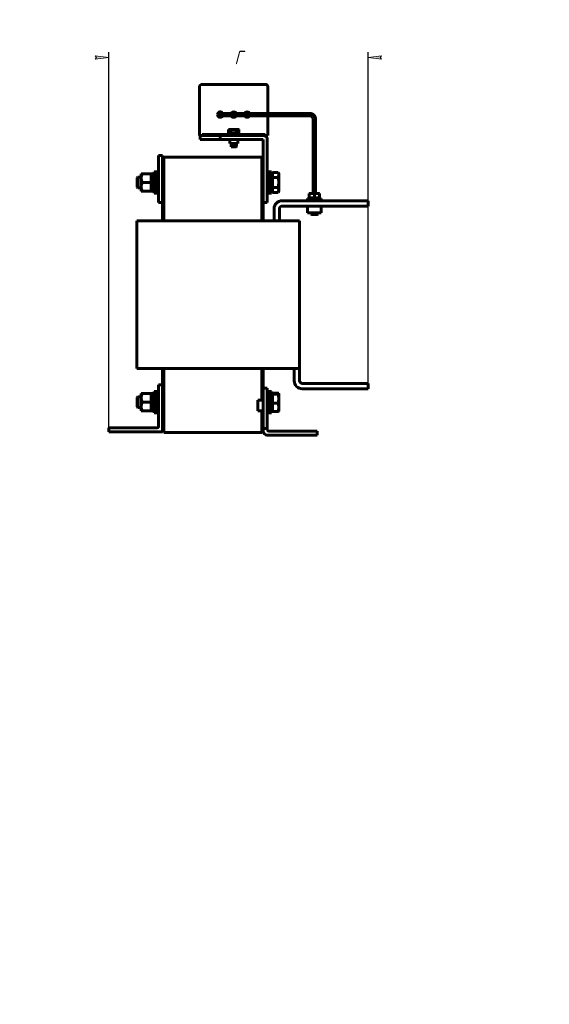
# Model space of a CAD drawing. Header units: millimetres. Extents: x 0 to 420, y 0 to 594.
# Tile 15 of 16: x 223 to 420, y 0 to 366. Entities that reach past the tile are written whole.
import ezdxf

# ---------------------------------------------------------------- set-up
doc = ezdxf.new("R2010")
doc.units = ezdxf.units.MM
doc.linetypes.add('K5LT_BASIC', pattern=[0])
doc.linetypes.add('K5LT_THIN', pattern=[0])
doc.layers.add('Системный слой', color=7, linetype='Continuous')
doc.styles.add('KDIMTEXTSTYLE', font='GOST_AU.SHX', dxfattribs={"width": 0.96, "oblique": 15, "height": 5})
doc.dimstyles.new('KDIMSTYLE (0.50)', dxfattribs={"dimtxt": 5, "dimasz": 1, "dimexe": 2, "dimexo": 0, "dimgap": 1, "dimtad": 1, "dimlfac": 2, "dimtxsty": 'KDIMTEXTSTYLE', "dimsah": 1, "dimcen": 0, "dimdle": 1, "dimadec": 0, "dimazin": 0, "dimtfac": 0.667, "dimtmove": 0, "dimatfit": 3, "dimfxl": 1, "dimtvp": 1, "dimtolj": 1, "dimtzin": 0, "dimarcsym": 0})

# ---------------------------------------------------------------- blocks, each defined once
blk = doc.blocks.new('U34')
at = {"layer": 'Системный слой', "color": 150, "linetype": 'K5LT_BASIC', "lineweight": 60, "true_color": 0x0080ff}
for p, q in [((319.19, 309.62), (319.2, 309.6)), ((319.2, 309.6), (319.29, 309.3)), ((319.29, 309.3), (319.35, 309)), ((319.35, 309), (319.37, 308.69))]:
    blk.add_line(p, q, dxfattribs=at)
blk = doc.blocks.new('U35')
at = {"layer": 'Системный слой', "color": 150, "linetype": 'K5LT_BASIC', "lineweight": 60, "true_color": 0x0080ff}
for p, q in [((266.97, 226.07), (266.97, 222.9)), ((266.97, 222.9), (266.97, 222.07))]:
    blk.add_line(p, q, dxfattribs=at)
blk = doc.blocks.new('U36')
at = {"layer": 'Системный слой', "color": 150, "linetype": 'K5LT_BASIC', "lineweight": 60, "true_color": 0x0080ff}
for p, q in [((319.19, 227.48), (319.28, 227.43)), ((319.28, 227.43), (319.34, 227.38)), ((319.34, 227.38), (319.37, 227.33)), ((319.37, 227.33), (319.37, 227.32)), ((319.37, 227.32), (319.37, 227.31)), ((319.37, 227.31), (319.37, 227.3))]:
    blk.add_line(p, q, dxfattribs=at)
blk = doc.blocks.new('U37')
at = {"layer": 'Системный слой', "color": 150, "linetype": 'K5LT_BASIC', "lineweight": 60, "true_color": 0x0080ff}
for p, q in [((266.72, 223.05), (266.72, 225.82)), ((266.72, 222.32), (266.72, 223.05))]:
    blk.add_line(p, q, dxfattribs=at)
blk = doc.blocks.new('U38')
at = {"layer": 'Системный слой', "color": 150, "linetype": 'K5LT_BASIC', "lineweight": 60, "true_color": 0x0080ff}
for p, q in [((331.88, 331.32), (331.51, 331.45)), ((332.18, 331.14), (331.88, 331.32)), ((332.32, 331.04), (332.18, 331.14)), ((332.38, 330.98), (332.32, 331.04)), ((332.42, 330.95), (332.38, 330.98)), ((332.43, 330.94), (332.42, 330.95)), ((332.75, 330.51), (332.43, 330.94)), ((332.96, 330.01), (332.75, 330.51))]:
    blk.add_line(p, q, dxfattribs=at)
blk = doc.blocks.new('U39')
at = {"layer": 'Системный слой', "color": 150, "linetype": 'K5LT_BASIC', "lineweight": 60, "true_color": 0x0080ff}
for p, q in [((276.62, 314.32), (276.62, 291.57)), ((276.62, 236.57), (276.62, 213.82))]:
    blk.add_line(p, q, dxfattribs=at)
blk = doc.blocks.new('U40')
at = {"layer": 'Системный слой', "color": 150, "linetype": 'K5LT_BASIC', "lineweight": 60, "true_color": 0x0080ff}
for p, q in [((276.12, 298.37), (276.12, 291.57)), ((276.12, 236.57), (276.12, 213.82))]:
    blk.add_line(p, q, dxfattribs=at)
blk = doc.blocks.new('U41')
at = {"layer": 'Системный слой', "color": 150, "linetype": 'K5LT_BASIC', "lineweight": 60, "true_color": 0x0080ff}
for p, q in [((313.62, 314.32), (313.62, 291.57)), ((313.62, 236.57), (313.62, 229.32)), ((313.62, 214.32), (313.62, 213.82))]:
    blk.add_line(p, q, dxfattribs=at)
blk = doc.blocks.new('U42')
at = {"layer": 'Системный слой', "color": 150, "linetype": 'K5LT_BASIC', "lineweight": 60, "true_color": 0x0080ff}
for p, q in [((313.12, 314.32), (313.12, 291.57)), ((313.12, 236.57), (313.12, 224.82)), ((313.12, 220.82), (313.12, 213.82))]:
    blk.add_line(p, q, dxfattribs=at)
blk = doc.blocks.new('U43')
at = {"layer": 'Системный слой', "color": 150, "linetype": 'K5LT_BASIC', "lineweight": 60, "true_color": 0x0080ff}
for p, q in [((313.12, 315.32), (313.12, 291.57)), ((313.12, 236.57), (313.12, 224.82)), ((313.12, 220.82), (313.12, 212.82))]:
    blk.add_line(p, q, dxfattribs=at)
blk = doc.blocks.new('U44')
at = {"layer": 'Системный слой', "color": 150, "linetype": 'K5LT_BASIC', "lineweight": 60, "true_color": 0x0080ff}
for p, q in [((276.62, 315.32), (276.62, 291.57)), ((276.62, 236.57), (276.62, 212.82))]:
    blk.add_line(p, q, dxfattribs=at)
blk = doc.blocks.new('U45')
at = {"layer": 'Системный слой', "color": 150, "linetype": 'K5LT_BASIC', "lineweight": 60, "true_color": 0x0080ff}
for p, q in [((297.7, 330.67), (297.62, 330.67)), ((297.62, 330.67), (297.62, 330.67)), ((297.62, 330.67), (297.62, 330.67)), ((297.62, 330.67), (297.62, 330.67)), ((297.62, 330.67), (297.62, 330.67)), ((297.62, 330.67), (297.62, 330.67)), ((297.62, 330.67), (297.62, 330.67)), ((297.62, 330.67), (297.62, 330.67)), ((297.62, 330.67), (297.62, 330.67)), ((297.62, 330.67), (297.62, 330.67)), ((297.88, 330.67), (297.7, 330.67)), ((298.01, 330.67), (297.88, 330.67)), ((298.08, 330.67), (298.01, 330.67)), ((298.12, 330.67), (298.08, 330.67)), ((298.14, 330.67), (298.12, 330.67)), ((298.22, 330.67), (298.14, 330.67)), ((298.61, 330.67), (298.22, 330.67)), ((298.91, 330.67), (298.61, 330.67)), ((299.11, 330.67), (298.91, 330.67)), ((299.25, 330.67), (299.11, 330.67)), ((299.35, 330.67), (299.25, 330.67)), ((299.41, 330.67), (299.35, 330.67)), ((311.67, 330.67), (299.41, 330.67)), ((320.28, 330.67), (311.67, 330.67)), ((324.58, 330.67), (320.28, 330.67)), ((326.73, 330.67), (324.58, 330.67)), ((327.81, 330.67), (326.73, 330.67)), ((328.34, 330.67), (327.81, 330.67)), ((328.61, 330.67), (328.34, 330.67)), ((328.93, 330.67), (328.61, 330.67)), ((329.14, 330.67), (328.93, 330.67)), ((329.29, 330.67), (329.14, 330.67)), ((329.38, 330.67), (329.29, 330.67)), ((329.45, 330.67), (329.38, 330.67)), ((329.49, 330.67), (329.45, 330.67)), ((329.52, 330.67), (329.49, 330.67)), ((329.55, 330.67), (329.52, 330.67)), ((329.6, 330.67), (329.55, 330.67)), ((329.71, 330.67), (329.6, 330.67)), ((329.92, 330.67), (329.71, 330.67)), ((330.33, 330.67), (329.92, 330.67)), ((330.59, 330.67), (330.33, 330.67)), ((330.72, 330.67), (330.59, 330.67)), ((330.78, 330.67), (330.72, 330.67)), ((330.81, 330.67), (330.78, 330.67)), ((331.23, 330.61), (330.81, 330.67)), ((331.53, 330.47), (331.23, 330.61)), ((331.66, 330.38), (331.53, 330.47)), ((331.73, 330.32), (331.66, 330.38)), ((331.76, 330.29), (331.73, 330.32)), ((331.77, 330.28), (331.76, 330.29)), ((331.97, 330.03), (331.77, 330.28)), ((332.13, 329.7), (331.97, 330.03)), ((332.16, 329.51), (332.13, 329.7)), ((332.17, 329.41), (332.16, 329.51)), ((332.17, 329.36), (332.17, 329.41)), ((332.17, 329.33), (332.17, 329.36)), ((332.17, 329.06), (332.17, 329.33)), ((332.17, 328.76), (332.17, 329.06)), ((332.17, 328.56), (332.17, 328.76)), ((332.17, 328.42), (332.17, 328.56)), ((332.17, 328.33), (332.17, 328.42)), ((332.17, 328.27), (332.17, 328.33)), ((332.17, 328.23), (332.17, 328.27)), ((332.17, 328.2), (332.17, 328.23)), ((332.17, 328.18), (332.17, 328.2)), ((332.17, 328.14), (332.17, 328.18)), ((332.17, 328.06), (332.17, 328.14)), ((332.17, 327.91), (332.17, 328.06)), ((332.17, 327.61), (332.17, 327.91)), ((332.17, 323.98), (332.17, 327.61)), ((332.17, 301.77), (332.17, 323.98))]:
    blk.add_line(p, q, dxfattribs=at)
blk = doc.blocks.new('U46')
at = {"layer": 'Системный слой', "color": 150, "linetype": 'K5LT_BASIC', "lineweight": 60, "true_color": 0x0080ff}
for p, q in [((297.7, 331.57), (297.62, 331.57)), ((297.62, 331.57), (297.62, 331.57)), ((297.62, 331.57), (297.62, 331.57)), ((297.62, 331.57), (297.62, 331.57)), ((297.62, 331.57), (297.62, 331.57)), ((297.62, 331.57), (297.62, 331.57)), ((297.62, 331.57), (297.62, 331.57)), ((297.62, 331.57), (297.62, 331.57)), ((297.62, 331.57), (297.62, 331.57)), ((297.62, 331.57), (297.62, 331.57)), ((297.88, 331.57), (297.7, 331.57)), ((298.01, 331.57), (297.88, 331.57)), ((298.08, 331.57), (298.01, 331.57)), ((298.12, 331.57), (298.08, 331.57)), ((298.14, 331.57), (298.12, 331.57)), ((298.22, 331.57), (298.14, 331.57)), ((298.61, 331.57), (298.22, 331.57)), ((298.91, 331.57), (298.61, 331.57)), ((299.11, 331.57), (298.91, 331.57)), ((299.25, 331.57), (299.11, 331.57)), ((299.35, 331.57), (299.25, 331.57)), ((299.41, 331.57), (299.35, 331.57)), ((311.68, 331.57), (299.41, 331.57)), ((320.28, 331.57), (311.68, 331.57)), ((324.58, 331.57), (320.28, 331.57)), ((326.73, 331.57), (324.58, 331.57)), ((327.81, 331.57), (326.73, 331.57)), ((328.34, 331.57), (327.81, 331.57)), ((328.61, 331.57), (328.34, 331.57)), ((328.93, 331.57), (328.61, 331.57)), ((329.13, 331.57), (328.93, 331.57)), ((329.27, 331.57), (329.13, 331.57)), ((329.36, 331.57), (329.27, 331.57)), ((329.42, 331.57), (329.36, 331.57)), ((329.46, 331.57), (329.42, 331.57)), ((329.48, 331.57), (329.46, 331.57)), ((329.51, 331.57), (329.48, 331.57)), ((329.56, 331.57), (329.51, 331.57)), ((329.66, 331.57), (329.56, 331.57)), ((329.85, 331.57), (329.66, 331.57)), ((330.26, 331.57), (329.85, 331.57)), ((330.54, 331.57), (330.26, 331.57)), ((330.69, 331.57), (330.54, 331.57)), ((330.76, 331.57), (330.69, 331.57)), ((330.8, 331.57), (330.76, 331.57)), ((330.87, 331.57), (330.8, 331.57)), ((331.44, 331.47), (330.87, 331.57)), ((331.97, 331.25), (331.44, 331.47)), ((332.21, 331.08), (331.97, 331.25)), ((332.32, 330.99), (332.21, 331.08)), ((332.38, 330.94), (332.32, 330.99)), ((332.4, 330.92), (332.38, 330.94)), ((332.76, 330.46), (332.4, 330.92)), ((332.99, 329.89), (332.76, 330.46)), ((333.06, 329.59), (332.99, 329.89)), ((333.07, 329.44), (333.06, 329.59)), ((333.07, 329.37), (333.07, 329.44)), ((333.07, 329.33), (333.07, 329.37)), ((333.07, 329.01), (333.07, 329.33)), ((333.07, 328.7), (333.07, 329.01)), ((333.07, 328.5), (333.07, 328.7)), ((333.07, 328.37), (333.07, 328.5)), ((333.07, 328.29), (333.07, 328.37)), ((333.07, 328.23), (333.07, 328.29)), ((333.07, 328.19), (333.07, 328.23)), ((333.07, 328.17), (333.07, 328.19)), ((333.07, 328.15), (333.07, 328.17)), ((333.07, 328.11), (333.07, 328.15)), ((333.07, 328.04), (333.07, 328.11)), ((333.07, 327.9), (333.07, 328.04)), ((333.07, 327.61), (333.07, 327.9)), ((333.07, 326.04), (333.07, 327.61)), ((333.07, 301.77), (333.07, 326.04))]:
    blk.add_line(p, q, dxfattribs=at)
blk = doc.blocks.new('U47')
at = {"layer": 'Системный слой', "color": 150, "linetype": 'K5LT_BASIC', "lineweight": 60, "true_color": 0x0080ff}
for p, q in [((297.63, 331.57), (297.62, 331.57)), ((297.62, 331.57), (297.62, 331.57)), ((297.62, 331.57), (297.62, 331.57)), ((297.62, 331.57), (297.62, 331.57)), ((297.62, 331.57), (297.62, 331.57)), ((297.62, 331.57), (297.62, 331.57)), ((297.64, 331.57), (297.63, 331.57)), ((297.63, 331.57), (297.63, 331.57)), ((297.63, 331.57), (297.63, 331.57)), ((297.63, 331.57), (297.63, 331.57)), ((297.63, 331.57), (297.63, 331.57)), ((297.63, 331.57), (297.63, 331.57)), ((297.63, 331.57), (297.63, 331.57)), ((297.63, 331.57), (297.63, 331.57)), ((297.63, 331.57), (297.63, 331.57)), ((297.63, 331.57), (297.63, 331.57)), ((297.63, 331.57), (297.63, 331.57)), ((297.65, 331.57), (297.64, 331.57)), ((297.64, 331.57), (297.64, 331.57)), ((297.64, 331.57), (297.64, 331.57)), ((297.64, 331.57), (297.64, 331.57)), ((297.66, 331.57), (297.65, 331.57)), ((297.65, 331.57), (297.65, 331.57)), ((297.65, 331.57), (297.65, 331.57)), ((297.67, 331.57), (297.66, 331.57)), ((297.66, 331.57), (297.66, 331.57)), ((297.66, 331.57), (297.66, 331.57)), ((297.7, 331.57), (297.67, 331.57)), ((297.71, 331.57), (297.7, 331.57)), ((297.72, 331.57), (297.71, 331.57)), ((297.73, 331.57), (297.72, 331.57)), ((297.72, 331.57), (297.72, 331.57)), ((297.75, 331.57), (297.73, 331.57)), ((297.78, 331.57), (297.75, 331.57)), ((297.8, 331.57), (297.78, 331.57)), ((297.81, 331.57), (297.8, 331.57)), ((297.82, 331.57), (297.81, 331.57)), ((297.85, 331.57), (297.82, 331.57)), ((297.82, 331.57), (297.82, 331.57)), ((297.9, 331.57), (297.85, 331.57)), ((297.92, 331.57), (297.9, 331.57)), ((297.93, 331.57), (297.92, 331.57)), ((297.94, 331.57), (297.93, 331.57)), ((297.98, 331.57), (297.94, 331.57)), ((297.94, 331.57), (297.94, 331.57)), ((298.03, 331.57), (297.98, 331.57)), ((298.06, 331.57), (298.03, 331.57)), ((298.08, 331.57), (298.06, 331.57)), ((298.09, 331.57), (298.08, 331.57)), ((298.13, 331.57), (298.09, 331.57)), ((298.09, 331.57), (298.09, 331.57)), ((298.2, 331.57), (298.13, 331.57)), ((298.23, 331.57), (298.2, 331.57)), ((298.25, 331.57), (298.23, 331.57)), ((298.26, 331.57), (298.25, 331.57)), ((298.36, 331.57), (298.26, 331.57)), ((298.26, 331.57), (298.26, 331.57)), ((298.41, 331.57), (298.36, 331.57)), ((298.44, 331.57), (298.41, 331.57)), ((298.46, 331.57), (298.44, 331.57)), ((298.47, 331.57), (298.46, 331.57)), ((298.46, 331.57), (298.46, 331.57)), ((298.48, 331.57), (298.47, 331.57)), ((298.49, 331.57), (298.48, 331.57)), ((298.52, 331.57), (298.49, 331.57)), ((298.55, 331.57), (298.52, 331.57)), ((298.56, 331.57), (298.55, 331.57)), ((298.6, 331.57), (298.56, 331.57)), ((298.63, 331.57), (298.6, 331.57)), ((298.65, 331.57), (298.63, 331.57)), ((298.66, 331.57), (298.65, 331.57)), ((298.67, 331.57), (298.66, 331.57)), ((298.72, 331.57), (298.67, 331.57)), ((298.81, 331.57), (298.72, 331.57)), ((298.86, 331.57), (298.81, 331.57)), ((298.88, 331.57), (298.86, 331.57)), ((298.89, 331.57), (298.88, 331.57)), ((298.9, 331.57), (298.89, 331.57)), ((298.99, 331.57), (298.9, 331.57)), ((312.67, 331.57), (298.99, 331.57)), ((320.77, 331.57), (312.67, 331.57)), ((324.81, 331.57), (320.77, 331.57)), ((326.84, 331.57), (324.81, 331.57)), ((327.86, 331.57), (326.84, 331.57)), ((328.37, 331.57), (327.86, 331.57)), ((328.63, 331.57), (328.37, 331.57)), ((328.76, 331.57), (328.63, 331.57)), ((328.82, 331.57), (328.76, 331.57)), ((328.85, 331.57), (328.82, 331.57)), ((328.87, 331.57), (328.85, 331.57)), ((328.88, 331.57), (328.87, 331.57)), ((329.06, 331.57), (328.88, 331.57)), ((328.88, 331.57), (328.88, 331.57)), ((329.58, 331.57), (329.06, 331.57)), ((330.16, 331.57), (329.58, 331.57)), ((330.22, 331.57), (330.16, 331.57)), ((330.49, 331.57), (330.22, 331.57)), ((330.62, 331.57), (330.49, 331.57)), ((330.69, 331.57), (330.62, 331.57)), ((330.72, 331.57), (330.69, 331.57)), ((330.74, 331.57), (330.72, 331.57)), ((330.75, 331.57), (330.74, 331.57)), ((330.77, 331.57), (330.75, 331.57)), ((330.75, 331.57), (330.75, 331.57)), ((330.81, 331.57), (330.77, 331.57)), ((330.9, 331.56), (330.81, 331.57)), ((330.95, 331.56), (330.9, 331.56)), ((330.97, 331.56), (330.95, 331.56)), ((330.99, 331.56), (330.97, 331.56)), ((331.1, 331.55), (330.99, 331.56)), ((330.99, 331.56), (330.99, 331.56)), ((331.2, 331.53), (331.1, 331.55)), ((331.25, 331.52), (331.2, 331.53)), ((331.27, 331.52), (331.25, 331.52)), ((331.28, 331.51), (331.27, 331.52)), ((331.29, 331.51), (331.28, 331.51)), ((331.31, 331.51), (331.29, 331.51)), ((331.38, 331.49), (331.31, 331.51)), ((331.42, 331.48), (331.38, 331.49)), ((331.45, 331.47), (331.42, 331.48)), ((331.48, 331.46), (331.45, 331.47)), ((331.52, 331.45), (331.48, 331.46)), ((331.55, 331.44), (331.52, 331.45)), ((331.57, 331.43), (331.55, 331.44)), ((331.58, 331.43), (331.57, 331.43)), ((331.59, 331.42), (331.58, 331.43)), ((331.6, 331.42), (331.59, 331.42)), ((331.72, 331.37), (331.6, 331.42)), ((331.81, 331.33), (331.72, 331.37)), ((331.86, 331.3), (331.81, 331.33)), ((331.88, 331.29), (331.86, 331.3)), ((331.89, 331.29), (331.88, 331.29)), ((331.9, 331.28), (331.89, 331.29)), ((331.99, 331.23), (331.9, 331.28)), ((332.08, 331.18), (331.99, 331.23)), ((332.12, 331.15), (332.08, 331.18)), ((332.14, 331.14), (332.12, 331.15)), ((332.15, 331.13), (332.14, 331.14)), ((332.21, 331.09), (332.15, 331.13)), ((332.15, 331.13), (332.15, 331.13)), ((332.29, 331.02), (332.21, 331.09)), ((332.32, 330.99), (332.29, 331.02)), ((332.34, 330.98), (332.32, 330.99)), ((332.35, 330.97), (332.34, 330.98)), ((332.36, 330.96), (332.35, 330.97)), ((332.41, 330.91), (332.36, 330.96)), ((332.48, 330.84), (332.41, 330.91)), ((332.51, 330.8), (332.48, 330.84)), ((332.53, 330.78), (332.51, 330.8)), ((332.54, 330.77), (332.53, 330.78)), ((332.61, 330.68), (332.54, 330.77)), ((332.54, 330.77), (332.54, 330.77)), ((332.67, 330.6), (332.61, 330.68)), ((332.7, 330.55), (332.67, 330.6)), ((332.71, 330.53), (332.7, 330.55)), ((332.72, 330.52), (332.71, 330.53)), ((332.72, 330.51), (332.72, 330.52)), ((332.79, 330.39), (332.72, 330.51)), ((332.84, 330.3), (332.79, 330.39)), ((332.86, 330.26), (332.84, 330.3)), ((332.87, 330.24), (332.86, 330.26)), ((332.87, 330.22), (332.87, 330.24)), ((332.88, 330.22), (332.87, 330.22)), ((332.9, 330.16), (332.88, 330.22)), ((332.92, 330.11), (332.9, 330.16)), ((332.93, 330.08), (332.92, 330.11)), ((332.94, 330.06), (332.93, 330.08)), ((332.94, 330.05), (332.94, 330.06)), ((332.95, 330.03), (332.94, 330.05)), ((332.96, 330), (332.95, 330.03)), ((332.97, 329.97), (332.96, 330)), ((332.97, 329.96), (332.97, 329.97)), ((332.98, 329.95), (332.97, 329.96)), ((332.98, 329.94), (332.98, 329.95)), ((332.98, 329.93), (332.98, 329.94)), ((332.98, 329.94), (332.98, 329.94)), ((332.98, 329.92), (332.98, 329.93)), ((333.01, 329.83), (332.98, 329.92)), ((333.03, 329.74), (333.01, 329.83)), ((333.04, 329.69), (333.03, 329.74)), ((333.04, 329.67), (333.04, 329.69)), ((333.04, 329.66), (333.04, 329.67)), ((333.05, 329.65), (333.04, 329.66)), ((333.05, 329.63), (333.05, 329.65)), ((333.06, 329.55), (333.05, 329.63)), ((333.06, 329.51), (333.06, 329.55)), ((333.07, 329.49), (333.06, 329.51)), ((333.07, 329.48), (333.07, 329.49)), ((333.07, 329.47), (333.07, 329.48)), ((333.07, 329.45), (333.07, 329.47)), ((333.07, 329.42), (333.07, 329.45)), ((333.07, 329.4), (333.07, 329.42)), ((333.07, 329.39), (333.07, 329.4)), ((333.07, 329.38), (333.07, 329.39)), ((333.07, 329.37), (333.07, 329.38)), ((333.07, 329.35), (333.07, 329.37)), ((333.07, 329.34), (333.07, 329.35)), ((333.07, 329.35), (333.07, 329.35)), ((333.07, 329.33), (333.07, 329.34)), ((333.07, 329.32), (333.07, 329.33)), ((333.07, 329.31), (333.07, 329.32)), ((333.07, 329.3), (333.07, 329.31)), ((333.07, 329.31), (333.07, 329.31)), ((333.07, 328.93), (333.07, 329.3)), ((333.07, 328.33), (333.07, 328.93)), ((333.07, 328.04), (333.07, 328.33)), ((333.07, 327.9), (333.07, 328.04)), ((333.07, 327.82), (333.07, 327.9)), ((333.07, 327.78), (333.07, 327.82)), ((333.07, 327.75), (333.07, 327.78)), ((333.07, 327.73), (333.07, 327.75)), ((333.07, 327.72), (333.07, 327.73)), ((333.07, 327.71), (333.07, 327.72)), ((333.07, 327.72), (333.07, 327.72)), ((333.07, 327.67), (333.07, 327.71)), ((333.07, 327.66), (333.07, 327.67)), ((333.07, 327.65), (333.07, 327.66)), ((333.07, 327.61), (333.07, 327.65)), ((333.07, 327.65), (333.07, 327.65)), ((333.07, 327.33), (333.07, 327.61)), ((333.07, 314.54), (333.07, 327.33)), ((333.07, 308.15), (333.07, 314.54)), ((333.07, 304.96), (333.07, 308.15)), ((333.07, 303.36), (333.07, 304.96)), ((333.07, 302.57), (333.07, 303.36)), ((333.07, 302.17), (333.07, 302.57)), ((333.07, 301.97), (333.07, 302.17)), ((333.07, 301.87), (333.07, 301.97)), ((333.07, 301.82), (333.07, 301.87)), ((333.07, 301.79), (333.07, 301.82)), ((333.07, 301.78), (333.07, 301.79)), ((333.07, 301.77), (333.07, 301.78)), ((333.07, 301.77), (333.07, 301.77))]:
    blk.add_line(p, q, dxfattribs=at)
blk = doc.blocks.new('U48')
at = {"layer": 'Системный слой', "color": 150, "linetype": 'K5LT_BASIC', "lineweight": 60, "true_color": 0x0080ff}
for p, q in [((300.67, 325.53), (300.69, 325.54)), ((300.69, 325.54), (300.71, 325.55)), ((300.71, 325.55), (300.72, 325.55)), ((300.72, 325.55), (300.85, 325.59)), ((300.85, 325.59), (300.98, 325.62)), ((300.98, 325.62), (301.11, 325.63))]:
    blk.add_line(p, q, dxfattribs=at)
blk = doc.blocks.new('U49')
at = {"layer": 'Системный слой', "color": 150, "linetype": 'K5LT_BASIC', "lineweight": 60, "true_color": 0x0080ff}
for p, q in [((273.82, 227.76), (273.82, 228.07)), ((273.82, 220.07), (273.82, 227.76))]:
    blk.add_line(p, q, dxfattribs=at)
blk = doc.blocks.new('U50')
at = {"layer": 'Системный слой', "color": 150, "linetype": 'K5LT_BASIC', "lineweight": 60, "true_color": 0x0080ff}
for p, q in [((315.37, 341.37), (315.37, 331.57)), ((315.37, 330.67), (315.37, 323.37))]:
    blk.add_line(p, q, dxfattribs=at)
blk = doc.blocks.new('U51')
at = {"layer": 'Системный слой', "color": 150, "linetype": 'K5LT_BASIC', "lineweight": 60, "true_color": 0x0080ff}
for start, end in [(26.7437, 153.2563), (206.7437, 333.2563)]:
    blk.add_arc((302.62, 331.12), 1, start, end, dxfattribs=at)
blk = doc.blocks.new('U52')
at = {"layer": 'Системный слой', "color": 150, "linetype": 'K5LT_BASIC', "lineweight": 60, "true_color": 0x0080ff}
for start, end in [(26.7437, 153.2563), (206.7437, 333.2563)]:
    blk.add_arc((307.62, 331.12), 1, start, end, dxfattribs=at)
blk = doc.blocks.new('U53')
at = {"layer": 'Системный слой', "color": 150, "linetype": 'K5LT_BASIC', "lineweight": 60, "true_color": 0x0080ff}
for start, end in [(26.7437, 180), (180, 333.2563)]:
    blk.add_arc((297.62, 331.12), 1, start, end, dxfattribs=at)
blk = doc.blocks.new('KDIMARROW_01')
at = {"layer": 'Системный слой'}
blk.add_hatch(color=0, dxfattribs=at).paths.add_polyline_path([(-5, -0.66), (0, 0), (-5, 0.66), (-4.5, 0)])
at = {"layer": 'Системный слой', "color": 0, "linetype": 'K5LT_THIN', "lineweight": 18}
for p, q in [((-4.5, 0), (-5, 0.66)), ((-5, 0.66), (0, 0)), ((0, 0), (-5, -0.66)), ((-5, -0.66), (-4.5, 0)), ((0, 0), (-1, 0))]:
    blk.add_line(p, q, dxfattribs=at)

msp = doc.modelspace()

# ---------------------------------------------------------------- linework, layer by layer
at = {"layer": 'Системный слой', "color": 150, "linetype": 'K5LT_BASIC', "lineweight": 60, "true_color": 0x0080ff}
for p, q in [((289.875, 323.3659), (289.875, 341.3659)), ((290.875, 342.3659), (314.375, 342.3659)), ((297.625, 331.5659), (297.6249, 331.5659)), ((297.625, 330.6659), (297.6249, 330.6659)), ((297.6249, 330.6659), (297.6249, 330.6659)), ((297.625, 331.5659), (297.6323, 331.5659)), ((290.125, 323.3659), (289.875, 323.3659)), ((290.125, 321.8659), (290.125, 323.3659)), ((290.125, 323.3659), (297.625, 323.3659)), ((290.875, 323.7659), (290.875, 323.3659)), ((290.875, 323.7659), (291.4499, 323.7659)), ((302.2289, 323.7659), (291.4499, 323.7659)), ((297.625, 323.3659), (297.625, 321.8659)), ((313.625, 323.3659), (297.625, 323.3659)), ((300.375, 324.1659), (304.875, 324.1659)), ((300.375, 323.7659), (300.375, 324.1659)), ((300.6707, 324.3659), (300.6707, 325.533)), ((301.5545, 324.3659), (300.6707, 324.3659)), ((300.9301, 325.6285), (300.7246, 325.5537)), ((300.93, 325.6284), (301.1126, 325.6284)), ((301.155, 324.1659), (300.955, 324.3659)), ((302.5316, 325.6284), (301.1126, 325.6284)), ((301.5545, 324.3659), (301.5545, 325.533)), ((303.5087, 324.3659), (301.5545, 324.3659)), ((302.2289, 323.7659), (303.0211, 323.7659)), ((304.044, 325.6284), (302.5316, 325.6284)), ((313.8, 323.7659), (303.0211, 323.7659)), ((303.5087, 324.3659), (303.5087, 325.533)), ((304.5792, 324.3659), (303.5087, 324.3659)), ((304.32, 325.6284), (304.044, 325.6284)), ((304.095, 324.1659), (304.295, 324.3659)), ((304.3198, 325.6285), (304.5253, 325.5537)), ((304.5792, 324.3659), (304.5792, 325.533)), ((304.875, 323.7659), (304.875, 324.1659)), ((313.8, 323.3659), (313.625, 323.3659)), ((313.8, 323.7659), (314.375, 323.7659)), ((314.375, 323.3659), (313.8, 323.3659)), ((314.375, 323.3659), (314.375, 323.7659)), ((315.375, 323.3659), (314.375, 323.3659)), ((297.625, 321.8659), (290.125, 321.8659)), ((297.625, 321.8659), (313.625, 321.8659)), ((301.125, 320.3659), (301.125, 321.8659)), ((304.125, 320.3659), (301.125, 320.3659)), ((301.625, 319.2659), (301.625, 320.3659)), ((301.625, 319.2659), (303.625, 319.2659)), ((301.725, 319.1659), (301.625, 319.2659)), ((303.525, 319.1659), (301.725, 319.1659)), ((303.525, 319.1659), (303.625, 319.2659)), ((303.625, 319.2659), (303.625, 320.3659)), ((304.125, 320.3659), (304.125, 321.8659)), ((313.625, 321.8659), (313.625, 299.8659)), ((315.125, 299.8659), (315.125, 321.8659)), ((274.625, 314.3659), (274.625, 315.8659)), ((274.625, 315.8659), (276.125, 315.8659)), ((276.125, 315.8659), (276.125, 314.3659)), ((313.125, 315.3159), (276.625, 315.3159)), ((274.625, 314.3659), (274.625, 299.8659)), ((276.125, 314.3659), (276.125, 299.8659)), ((276.625, 314.3159), (276.125, 314.3159)), ((313.625, 314.3159), (313.125, 314.3159)), ((266.725, 307.6159), (266.975, 307.8659)), ((266.975, 307.8659), (266.975, 303.8659)), ((266.975, 307.8659), (268.225, 307.8659)), ((268.225, 307.4909), (268.225, 309.1159)), ((268.225, 309.1159), (268.5152, 309.1159)), ((268.5152, 309.1159), (271.975, 309.1159)), ((271.975, 309.1159), (271.975, 305.8659)), ((273.025, 309.0859), (271.975, 309.0859)), ((273.025, 301.8659), (273.025, 309.8659)), ((273.825, 309.8659), (273.025, 309.8659)), ((273.825, 301.8659), (273.825, 309.8659)), ((274.625, 309.8659), (273.825, 309.8659)), ((273.825, 301.8659), (273.825, 309.8659)), ((315.125, 309.8659), (315.925, 309.8659)), ((315.925, 309.8659), (315.925, 301.8659)), ((315.925, 309.8659), (316.725, 309.8659)), ((315.925, 309.8659), (315.925, 301.8659)), ((316.725, 309.8659), (316.725, 301.8659)), ((316.725, 308.7334), (317.025, 309.0334)), ((319.192, 309.6186), (317.025, 309.6186)), ((317.025, 307.7681), (317.025, 309.6186)), ((319.375, 309.1159), (319.1979, 309.6023)), ((319.375, 308.6933), (319.375, 309.1159)), ((319.375, 305.8918), (319.375, 308.6933)), ((266.725, 304.1159), (266.725, 307.6159)), ((268.225, 307.4909), (268.225, 304.2409)), ((268.225, 304.2409), (268.225, 302.6159)), ((268.5152, 305.8659), (271.975, 305.8659)), ((271.975, 305.8659), (271.975, 302.6159)), ((317.025, 304.0154), (317.025, 307.7681)), ((319.192, 307.7681), (317.025, 307.7681)), ((319.375, 303.0644), (319.375, 305.8918)), ((266.725, 304.1159), (266.975, 303.8659)), ((266.975, 303.8659), (268.225, 303.8659)), ((268.5152, 302.6159), (268.225, 302.6159)), ((268.5152, 302.6159), (271.975, 302.6159)), ((273.025, 302.6459), (271.975, 302.6459)), ((273.825, 301.8659), (273.025, 301.8659)), ((274.625, 301.8659), (273.825, 301.8659)), ((315.125, 301.8659), (315.925, 301.8659)), ((315.925, 301.8659), (316.725, 301.8659)), ((316.725, 302.9984), (317.025, 302.6984)), ((317.025, 302.1133), (317.025, 304.0154)), ((319.192, 304.0154), (317.025, 304.0154)), ((319.192, 302.1133), (317.025, 302.1133)), ((319.192, 302.1133), (319.1981, 302.13)), ((319.375, 302.6159), (319.1979, 302.1296)), ((319.375, 302.6159), (319.375, 303.0644)), ((330.68, 301.7659), (331.6525, 301.7659)), ((330.68, 301.7659), (330.68, 301.6564)), ((330.68, 300.1909), (330.68, 301.6564)), ((331.6525, 301.7659), (333.5975, 301.7659)), ((332.625, 300.1909), (332.625, 301.6564)), ((333.5975, 301.7659), (334.57, 301.7659)), ((334.57, 301.6564), (334.57, 301.7659)), ((334.57, 300.1909), (334.57, 301.6564)), ((274.625, 298.3659), (274.625, 299.8659)), ((276.125, 298.3659), (274.625, 298.3659)), ((276.125, 299.8659), (276.125, 298.3659)), ((315.125, 298.3659), (313.625, 298.3659)), ((315.125, 299.8659), (315.125, 298.3659)), ((352.625, 299.0659), (320.625, 299.0659)), ((320.625, 297.0659), (352.625, 297.0659)), ((330.125, 299.9409), (335.125, 299.9409)), ((330.125, 299.4409), (330.125, 299.9409)), ((330.125, 299.4409), (335.125, 299.4409)), ((330.125, 294.5659), (330.125, 297.0659)), ((330.625, 299.4409), (330.625, 299.0659)), ((330.625, 299.4409), (330.625, 299.0659)), ((330.68, 300.1909), (330.68, 300.1659)), ((331.3815, 300.1909), (330.68, 300.1909)), ((330.905, 299.9409), (330.68, 300.1659)), ((332.625, 300.1909), (331.9234, 300.1909)), ((333.3265, 300.1909), (332.625, 300.1909)), ((334.57, 300.1909), (333.8684, 300.1909)), ((334.345, 299.9409), (334.57, 300.1659)), ((334.57, 300.1659), (334.57, 300.1909)), ((334.625, 299.4409), (334.625, 299.0659)), ((334.625, 299.4409), (334.625, 299.0659)), ((335.125, 299.4409), (335.125, 299.9409)), ((335.125, 294.5659), (335.125, 297.0659)), ((352.625, 297.0659), (352.625, 299.0659)), ((317.625, 296.0659), (317.625, 291.5659)), ((319.625, 291.5659), (319.625, 296.0659)), ((335.125, 294.5659), (330.125, 294.5659)), ((331.375, 294.0659), (331.375, 294.5659)), ((331.375, 294.0659), (333.875, 294.0659)), ((331.5, 293.9409), (331.375, 294.0659)), ((333.75, 293.9409), (331.5, 293.9409)), ((333.75, 293.9409), (333.875, 294.0659)), ((333.875, 294.0659), (333.875, 294.5659)), ((266.625, 236.5659), (266.625, 291.5659)), ((266.625, 291.5659), (274.625, 291.5659)), ((274.625, 291.5659), (319.125, 291.5659)), ((319.125, 291.5659), (327.125, 291.5659)), ((327.125, 291.5659), (327.125, 236.5659)), ((274.625, 236.5659), (266.625, 236.5659)), ((274.625, 236.5659), (319.125, 236.5659)), ((327.125, 236.5659), (319.125, 236.5659)), ((325.125, 232.0659), (325.125, 236.5659)), ((327.125, 236.5659), (327.125, 232.0659)), ((328.125, 231.0659), (352.625, 231.0659)), ((352.625, 231.0659), (352.625, 229.0659)), ((268.225, 225.6909), (268.225, 227.3159)), ((268.225, 227.3159), (268.5152, 227.3159)), ((268.5152, 227.3159), (271.975, 227.3159)), ((271.975, 227.3159), (271.975, 224.0659)), ((273.025, 227.2859), (271.975, 227.2859)), ((273.025, 220.0659), (273.025, 228.0659)), ((273.825, 228.0659), (273.025, 228.0659)), ((273.825, 220.0659), (273.825, 228.0659)), ((274.625, 228.0659), (273.825, 228.0659)), ((276.125, 230.5659), (274.625, 230.5659)), ((274.625, 230.5659), (274.625, 215.0659)), ((276.125, 213.0659), (276.125, 230.5659)), ((313.625, 228.5659), (313.625, 229.3159)), ((313.625, 229.3159), (315.125, 229.3159)), ((313.625, 215.0659), (313.625, 228.5659)), ((315.125, 229.3159), (315.125, 228.5659)), ((315.125, 228.5659), (315.125, 215.0659)), ((315.125, 228.0659), (315.925, 228.0659)), ((315.925, 228.0659), (315.925, 220.0659)), ((315.925, 228.0659), (316.725, 228.0659)), ((315.925, 228.0659), (315.925, 220.0659)), ((316.725, 228.0659), (316.725, 220.0659)), ((316.725, 226.9334), (317.025, 227.2334)), ((317.025, 227.1156), (317.025, 227.4848)), ((319.192, 227.4848), (317.025, 227.4848)), ((319.375, 227.3159), (319.3692, 227.3318)), ((319.375, 227.3002), (319.375, 227.3159)), ((319.375, 225.4062), (319.375, 227.3002)), ((352.625, 229.0659), (328.125, 229.0659)), ((266.725, 225.8159), (266.975, 226.0659)), ((266.975, 226.0659), (268.225, 226.0659)), ((268.225, 225.6909), (268.225, 222.4409)), ((268.5152, 224.0659), (271.975, 224.0659)), ((271.975, 224.0659), (271.975, 220.8159)), ((311.625, 224.8159), (313.625, 224.8159)), ((311.625, 222.8159), (311.625, 224.8159)), ((317.025, 223.6968), (317.025, 227.1156)), ((319.192, 227.1156), (317.025, 227.1156)), ((319.192, 223.6968), (317.025, 223.6968)), ((317.025, 220.6471), (317.025, 223.6968)), ((319.375, 222.172), (319.375, 225.4062)), ((266.725, 222.3159), (266.975, 222.0659)), ((266.975, 222.0659), (268.225, 222.0659)), ((268.225, 222.4409), (268.225, 220.8159)), ((268.5152, 220.8159), (268.225, 220.8159)), ((268.5152, 220.8159), (271.975, 220.8159)), ((273.025, 220.8459), (271.975, 220.8459)), ((273.825, 220.0659), (273.025, 220.0659)), ((274.625, 220.0659), (273.825, 220.0659)), ((311.625, 220.8159), (311.625, 222.8159)), ((311.625, 220.8159), (313.625, 220.8159)), ((315.125, 220.0659), (315.925, 220.0659)), ((315.925, 220.0659), (316.725, 220.0659)), ((316.725, 221.1984), (317.025, 220.8984)), ((319.192, 220.6471), (317.025, 220.6471)), ((319.375, 220.8159), (319.3692, 220.8001)), ((319.375, 220.8159), (319.375, 222.172)), ((256.125, 214.5659), (256.875, 214.5659)), ((256.125, 213.0659), (256.125, 214.5659)), ((256.875, 213.0659), (256.125, 213.0659)), ((274.125, 214.5659), (256.875, 214.5659)), ((256.875, 213.0659), (276.125, 213.0659)), ((276.625, 213.8159), (276.125, 213.8159)), ((313.125, 212.8159), (276.625, 212.8159)), ((313.625, 213.8159), (313.125, 213.8159)), ((313.625, 214.3159), (313.625, 215.0659)), ((313.625, 214.3159), (313.625, 213.3159)), ((315.125, 214.3159), (313.625, 214.3159)), ((315.125, 215.0659), (315.125, 214.3159)), ((315.125, 213.8159), (315.125, 214.3159)), ((332.875, 213.3159), (315.625, 213.3159)), ((332.875, 213.3159), (333.625, 213.3159)), ((333.625, 213.3159), (333.625, 211.8159)), ((332.875, 211.8159), (315.125, 211.8159)), ((333.625, 211.8159), (332.875, 211.8159))]:
    msp.add_line(p, q, dxfattribs=at)
for centre, radius, start, end in [((290.875, 341.3659), 1, 90, 180), ((314.375, 341.3659), 1, 0, 90), ((313.625, 321.8659), 1.5, 0, 90), ((320.625, 296.0659), 3, 90, 180), ((320.625, 296.0659), 1, 90, 180), ((328.125, 232.0659), 3, 180, 270), ((328.125, 232.0659), 1, 180, 270), ((274.125, 215.0659), 0.5, 270, 0), ((315.125, 213.3159), 1.5, 180, 270), ((315.625, 213.8159), 0.5, 180, 270)]:
    msp.add_arc(centre, radius, start, end, dxfattribs=at)
for points, knots in [([(297.6249, 330.6659), (297.6226, 330.6659), (297.6202, 330.666), (297.6131, 330.6661), (297.6084, 330.6663), (297.5943, 330.667), (297.5849, 330.6679), (297.5566, 330.6715), (297.5376, 330.6752), (297.4996, 330.6856), (297.4805, 330.6923), (297.4424, 330.7085), (297.4235, 330.7183), (297.3862, 330.7407), (297.3679, 330.7535), (297.3327, 330.782), (297.3158, 330.7977), (297.2843, 330.8313), (297.2697, 330.8493), (297.2434, 330.8869), (297.2317, 330.9063), (297.2117, 330.9458), (297.2033, 330.9659), (297.1899, 331.0059), (297.1848, 331.0257), (297.1778, 331.065), (297.1757, 331.0843), (297.1751, 331.1046), (297.175, 331.1055), (297.1752, 331.1108), (297.1748, 331.1153), (297.1755, 331.133), (297.1759, 331.1463), (297.1795, 331.1783), (297.1829, 331.1971), (297.1925, 331.2348), (297.1988, 331.2537), (297.2143, 331.2916), (297.2236, 331.3105), (297.2452, 331.3478), (297.2576, 331.3662), (297.2852, 331.4016), (297.3005, 331.4187), (297.3336, 331.4507), (297.3514, 331.4657), (297.3885, 331.4928), (297.4079, 331.5049), (297.4473, 331.5257), (297.4674, 331.5346), (297.5039, 331.5475), (297.5202, 331.5523), (297.5425, 331.5573), (297.5482, 331.5585), (297.5569, 331.56), (297.5598, 331.5605), (297.5642, 331.5612), (297.5656, 331.5615), (297.5678, 331.5618), (297.5686, 331.5619), (297.5696, 331.562), (297.57, 331.5621), (297.5706, 331.5622), (297.5707, 331.5622), (297.5725, 331.5624), (297.5741, 331.5626), (297.5764, 331.5629), (297.5771, 331.563), (297.5793, 331.5633), (297.5808, 331.5634), (297.5844, 331.5638), (297.5866, 331.5641), (297.5917, 331.5645), (297.5947, 331.5648), (297.6035, 331.5654), (297.6094, 331.5657), (297.6166, 331.5659), (297.6179, 331.5659), (297.6211, 331.5659), (297.623, 331.5659), (297.6249, 331.5659)], [0, 0, 0, 0, 0.15660357, 0.15660357, 0.46979584, 0.46979584, 1.09595449, 1.09595449, 2.37578592, 2.37578592, 3.71179634, 3.71179634, 5.12096669, 5.12096669, 6.59826634, 6.59826634, 8.12064124, 8.12064124, 9.65506549, 9.65506549, 11.15363748, 11.15363748, 12.5883599, 12.5883599, 13.9432869, 13.9432869, 15.23026983, 15.23026983, 15.2875383, 15.2875383, 15.5824473, 15.5824473, 16.45783091, 16.45783091, 17.71436148, 17.71436148, 19.03220963, 19.03220963, 20.42399907, 20.42399907, 21.88484356, 21.88484356, 23.40115464, 23.40115464, 24.93648607, 24.93648607, 26.44703603, 26.44703603, 27.90001682, 27.90001682, 29.02636975, 29.02636975, 29.4180579, 29.4180579, 29.61394408, 29.61394408, 29.71190367, 29.71190367, 29.76088841, 29.76088841, 29.78538213, 29.78538213, 29.79762933, 29.79762933, 29.90327261, 29.90327261, 29.952269, 29.952269, 30.0502618, 30.0502618, 30.19725099, 30.19725099, 30.39332555, 30.39332555, 30.78537221, 30.78537221, 30.87134539, 30.87134539, 31, 31, 31, 31]), ([(304.044, 325.6284), (304.1331, 325.6284), (304.2223, 325.6197), (304.401, 325.5868), (304.4906, 325.5625), (304.5792, 325.533)], [0.00903087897, 0.00903087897, 0.00903087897, 0.00903087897, 0.01001466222, 0.01001466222, 0.01099844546, 0.01099844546, 0.01099844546, 0.01099844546]), ([(268.5152, 309.1159), (268.4266, 308.8501), (268.3536, 308.5823), (268.2526, 308.0412), (268.225, 307.7678), (268.225, 307.4909)], [0.00000023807, 0.00000023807, 0.00000023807, 0.00000023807, 0.00189883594, 0.00189883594, 0.0037974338, 0.0037974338, 0.0037974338, 0.0037974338]), ([(268.225, 307.4909), (268.225, 307.353), (268.2318, 307.2145), (268.2584, 306.9405), (268.278, 306.8044), (268.3539, 306.3985), (268.4269, 306.1311), (268.5152, 305.8659)], [0.0037974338, 0.0037974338, 0.0037974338, 0.0037974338, 0.00474318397, 0.00474318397, 0.00568893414, 0.00568893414, 0.00758043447, 0.00758043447, 0.00758043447, 0.00758043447]), ([(268.5152, 305.8659), (268.4266, 305.6001), (268.3536, 305.3323), (268.2526, 304.7912), (268.225, 304.5178), (268.225, 304.2409)], [0.00000023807, 0.00000023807, 0.00000023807, 0.00000023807, 0.00189883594, 0.00189883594, 0.0037974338, 0.0037974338, 0.0037974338, 0.0037974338]), ([(268.225, 304.2409), (268.225, 304.103), (268.2318, 303.9645), (268.2584, 303.6905), (268.278, 303.5544), (268.3539, 303.1485), (268.4269, 302.8811), (268.5152, 302.6159)], [0.0037974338, 0.0037974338, 0.0037974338, 0.0037974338, 0.00474318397, 0.00474318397, 0.00568893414, 0.00568893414, 0.00758043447, 0.00758043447, 0.00758043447, 0.00758043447]), ([(331.9234, 300.1909), (331.8524, 300.1779), (331.7082, 300.1617), (331.5275, 300.1681), (331.4179, 300.1843), (331.3815, 300.1909)], [0, 0, 0, 0, 2.35734111, 4.79295242, 6, 6, 6, 6]), ([(333.8684, 300.1909), (333.7974, 300.1779), (333.6532, 300.1617), (333.4725, 300.1681), (333.3629, 300.1843), (333.3265, 300.1909)], [0, 0, 0, 0, 2.35734111, 4.79295242, 6, 6, 6, 6]), ([(268.5152, 227.3159), (268.4266, 227.0501), (268.3536, 226.7823), (268.2526, 226.2412), (268.225, 225.9678), (268.225, 225.6909)], [0.00000023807, 0.00000023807, 0.00000023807, 0.00000023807, 0.00189883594, 0.00189883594, 0.0037974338, 0.0037974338, 0.0037974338, 0.0037974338]), ([(268.225, 225.6909), (268.225, 225.553), (268.2318, 225.4145), (268.2584, 225.1405), (268.278, 225.0044), (268.3539, 224.5985), (268.4269, 224.3311), (268.5152, 224.0659)], [0.0037974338, 0.0037974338, 0.0037974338, 0.0037974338, 0.00474318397, 0.00474318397, 0.00568893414, 0.00568893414, 0.00758043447, 0.00758043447, 0.00758043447, 0.00758043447]), ([(268.5152, 224.0659), (268.4266, 223.8001), (268.3536, 223.5323), (268.2526, 222.9912), (268.225, 222.7178), (268.225, 222.4409)], [0.00000023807, 0.00000023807, 0.00000023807, 0.00000023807, 0.00189883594, 0.00189883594, 0.0037974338, 0.0037974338, 0.0037974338, 0.0037974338]), ([(268.225, 222.4409), (268.225, 222.303), (268.2318, 222.1645), (268.2584, 221.8905), (268.278, 221.7544), (268.3539, 221.3485), (268.4269, 221.0811), (268.5152, 220.8159)], [0.0037974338, 0.0037974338, 0.0037974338, 0.0037974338, 0.00474318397, 0.00474318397, 0.00568893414, 0.00568893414, 0.00758043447, 0.00758043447, 0.00758043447, 0.00758043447])]:
    msp.add_open_spline(points, degree=3, knots=knots, dxfattribs=at)
for points in [[(301.1126, 325.6284), (301.2599, 325.6284), (301.4072, 325.5924), (301.5545, 325.533)], [(301.5545, 325.533), (301.8802, 325.5924), (302.2059, 325.6284), (302.5316, 325.6284)], [(302.5316, 325.6284), (302.8573, 325.6284), (303.183, 325.5924), (303.5087, 325.533)], [(303.5087, 325.533), (303.6867, 325.5922), (303.8652, 325.6284), (304.044, 325.6284)], [(304.5792, 325.533), (304.5611, 325.5403), (304.543, 325.5472), (304.525, 325.5538)], [(319.375, 308.6933), (319.375, 308.382), (319.3049, 308.074), (319.192, 307.7681)], [(319.192, 307.7681), (319.3049, 307.1477), (319.375, 306.5231), (319.375, 305.8918)], [(319.375, 305.8918), (319.375, 305.2604), (319.3049, 304.6358), (319.192, 304.0154)], [(319.192, 304.0154), (319.3049, 303.701), (319.375, 303.3844), (319.375, 303.0644)], [(319.375, 303.0644), (319.375, 302.7443), (319.3049, 302.4277), (319.192, 302.1133)], [(330.68, 301.6564), (331.0041, 301.7245), (331.3283, 301.7659), (331.6525, 301.7659)], [(331.6525, 301.7659), (331.9766, 301.7659), (332.3008, 301.7245), (332.625, 301.6564)], [(332.625, 301.6564), (332.9491, 301.7245), (333.2733, 301.7659), (333.5975, 301.7659)], [(333.5975, 301.7659), (333.9216, 301.7659), (334.2458, 301.7245), (334.57, 301.6564)], [(319.375, 227.3002), (319.375, 227.2381), (319.3049, 227.1766), (319.192, 227.1156)], [(319.192, 227.1156), (319.3049, 226.5504), (319.375, 225.9814), (319.375, 225.4062)], [(319.375, 225.4062), (319.375, 224.831), (319.3049, 224.262), (319.192, 223.6968)], [(319.192, 223.6968), (319.3049, 223.1926), (319.375, 222.6851), (319.375, 222.172)], [(319.375, 222.172), (319.375, 221.6589), (319.3049, 221.1513), (319.192, 220.6471)], [(319.192, 220.6471), (319.2857, 220.6978), (319.3499, 220.7487), (319.369, 220.8001)]]:
    msp.add_open_spline(points, degree=3, dxfattribs=at)

# ---------------------------------------------------------------- block references
at = {"layer": 'Системный слой'}
for name in ['U50', 'U53', 'U46', 'U47', 'U45', 'U51', 'U52', 'U38', 'U48', 'U44', 'U43', 'U39', 'U42', 'U41', 'U34', 'U40', 'U49', 'U36', 'U37', 'U35']:
    msp.add_blockref(name, (0, 0), dxfattribs=at)

# ---------------------------------------------------------------- dimensions: what is measured, and where the dimension line sits
at = {"layer": 'Системный слой', "color": 7}
msp.add_linear_dim(base=(256.125, 352.3659), p1=(352.625, 231.0659), p2=(256.125, 214.5659), location=(304.375, 352.3659), text='\\H5.0;\\W0.965;\\Q15;\\H5.0;\\W0.965;\\Q15;\\Q15;Г', dimstyle='KDIMSTYLE (0.50)', override={"dimexo": 0, "dimblk1": 'KDIMARROW_01', "dimblk2": 'KDIMARROW_01', "dimse1": 0, "dimse2": 0, "dimclrt": 7, "dimtolj": 1}, dxfattribs=at).render()

doc.saveas('drawing.dxf')
